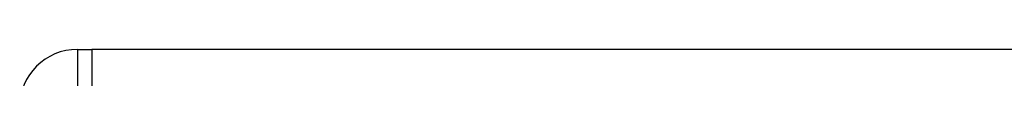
# Model space of a CAD drawing. Header units: millimetres. Extents: x 0 to 420, y 0 to 297.
# Tile 43 of 63: x 267.201 to 272.429, y 167.307 to 167.462. Entities that reach past the tile are written whole.
import ezdxf

# ---------------------------------------------------------------- set-up
doc = ezdxf.new("R2010")
doc.units = ezdxf.units.MM

msp = doc.modelspace()

# ---------------------------------------------------------------- linework, layer by layer
at = {"color": 7, "linetype": 'Continuous', "lineweight": 25}
for p, q in [((267.5079, 167.4619), (267.5079, 167.0785)), ((267.5079, 167.4619), (267.5845, 167.4619)), ((283.6091, 167.4619), (267.5845, 167.4619)), ((267.5845, 167.4619), (267.5845, 167.0785)), ((267.5845, 167.4619), (267.5845, 167.0785))]:
    msp.add_line(p, q, dxfattribs=at)
msp.add_arc((267.5079, 167.1552), 0.3067, 90, 180, dxfattribs=at)

doc.saveas('drawing.dxf')
